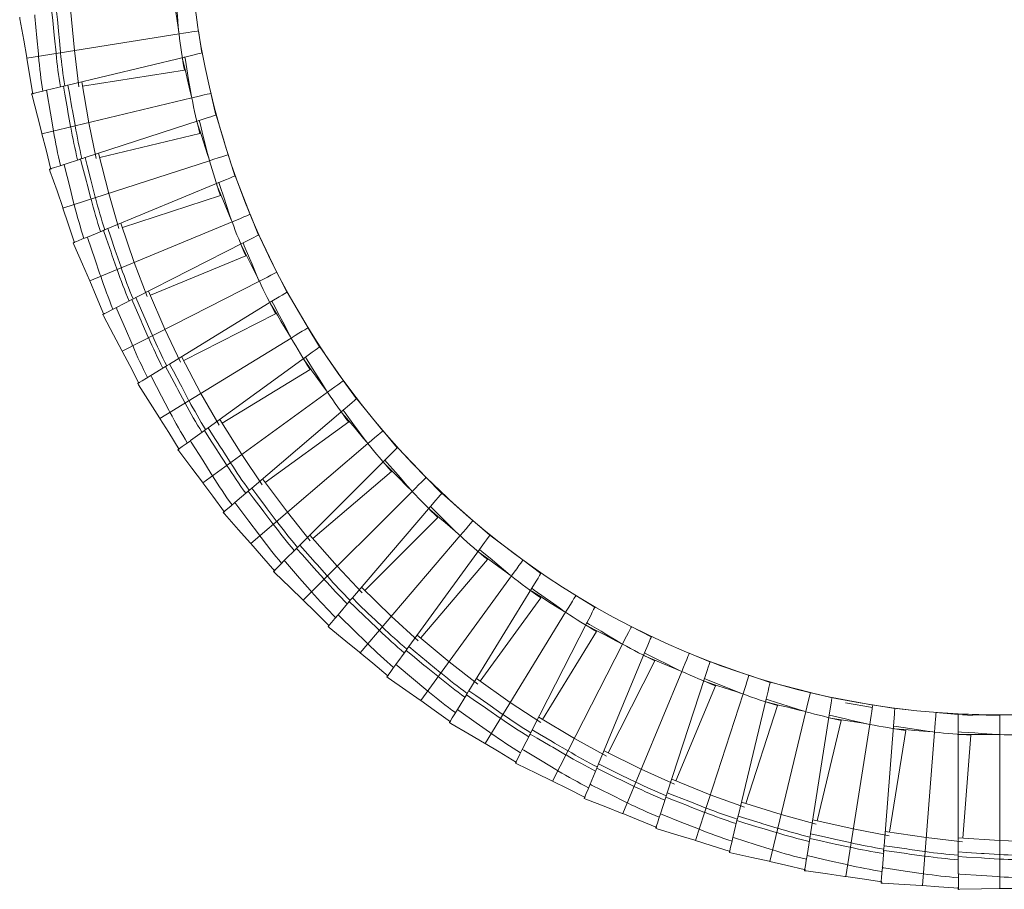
# Model space of a CAD drawing. Header units: millimetres. Extents: x -262 to 205, y -420 to 229.
# Tile 2 of 7: x -261 to -32, y -229 to -27. Entities that reach past the tile are written whole.
import ezdxf

# ---------------------------------------------------------------- set-up
doc = ezdxf.new("R2010")
doc.units = ezdxf.units.MM

msp = doc.modelspace()

# ---------------------------------------------------------------- linework, layer by layer
at = {"color": 7, "linetype": 'Continuous', "lineweight": 15}
for p, q in [((-247.94, -34.07), (-248.82, -24.45)), ((-218.34, -34.62), (-219.12, -29.45)), ((-223.62, -30.21), (-258.99, -35.82)), ((-223.68, -29.84), (-223.62, -30.21)), ((-246.89, -42.49), (-247.94, -34.07)), ((-222.29, -35.57), (-249.45, -42.09)), ((-222.4, -35.59), (-222.29, -35.57)), ((-222.29, -35.57), (-222.29, -35.57)), ((-218.21, -34.6), (-218.34, -34.62)), ((-222.38, -38.61), (-246.05, -42.36)), ((-250.51, -42.35), (-254.43, -43.29)), ((-254.41, -43.27), (-254.43, -43.29)), ((-250.83, -42.41), (-250.51, -42.34)), ((-250.83, -42.41), (-250.51, -42.35)), ((-250.51, -42.35), (-250.51, -42.34)), ((-249.53, -42.1), (-249.45, -42.08)), ((-249.45, -42.09), (-249.45, -42.08)), ((-244.61, -50.84), (-246.23, -41.32)), ((-257.41, -43.99), (-257.9, -44.12)), ((-257.41, -43.99), (-257.9, -44.12)), ((-257.9, -44.12), (-257.9, -44.12)), ((-220.66, -45.09), (-255.49, -53.45)), ((-220.75, -44.72), (-220.66, -45.09)), ((-215.05, -49.07), (-216.23, -43.97)), ((-218.91, -50.32), (-245.48, -58.95)), ((-219.02, -50.35), (-218.91, -50.32)), ((-218.91, -50.33), (-218.91, -50.32)), ((-214.93, -49.03), (-215.05, -49.07)), ((-213.06, -55.42), (-214.98, -49.05)), ((-242.9, -59.16), (-244.61, -50.84)), ((-218.76, -53.36), (-242.07, -58.96)), ((-212.2, -58.32), (-212.88, -56.05)), ((-246.52, -59.3), (-250.35, -60.54)), ((-246.83, -59.38), (-246.52, -59.28)), ((-246.83, -59.38), (-246.52, -59.3)), ((-246.52, -59.3), (-246.52, -59.28)), ((-245.56, -58.97), (-245.48, -58.95)), ((-245.48, -58.95), (-245.48, -58.95)), ((-239.97, -67.29), (-242.33, -57.93)), ((-216.66, -59.33), (-216.55, -59.68)), ((-210.64, -63.21), (-212.22, -58.22)), ((-253.27, -61.48), (-253.74, -61.64)), ((-253.27, -61.48), (-253.74, -61.64)), ((-253.74, -61.64), (-253.74, -61.64)), ((-216.55, -59.68), (-250.61, -70.75)), ((-250.33, -60.52), (-250.35, -60.54)), ((-210.52, -63.17), (-210.64, -63.21)), ((-207.07, -72.21), (-210.57, -63.19)), ((-214.39, -64.76), (-240.2, -75.45)), ((-214.49, -64.8), (-214.39, -64.76)), ((-214.39, -64.77), (-214.39, -64.76)), ((-237.61, -75.45), (-239.97, -67.29)), ((-214, -67.78), (-236.8, -75.19)), ((-205.13, -76.97), (-207.09, -72.12)), ((-211.3, -73.91), (-244.38, -87.62)), ((-240.27, -75.48), (-240.2, -75.45)), ((-240.2, -75.45), (-240.2, -75.45)), ((-234.05, -83.34), (-237.14, -74.19)), ((-211.44, -73.56), (-211.3, -73.91)), ((-241.2, -75.88), (-244.92, -77.42)), ((-244.91, -77.4), (-244.92, -77.42)), ((-241.51, -75.99), (-241.21, -75.87)), ((-241.51, -75.99), (-241.2, -75.88)), ((-241.2, -75.88), (-241.21, -75.87)), ((-205.01, -76.91), (-205.13, -76.97)), ((-200.86, -85.65), (-205.06, -76.93)), ((-247.76, -78.58), (-248.22, -78.78)), ((-247.76, -78.58), (-248.22, -78.78)), ((-248.22, -78.78), (-248.22, -78.78)), ((-208.75, -78.81), (-233.64, -91.49)), ((-208.85, -78.85), (-208.75, -78.81)), ((-208.75, -78.81), (-208.75, -78.81)), ((-208.12, -81.79), (-230.27, -90.96)), ((-231.06, -91.29), (-234.05, -83.34)), ((-198.55, -90.28), (-200.9, -85.56)), ((-204.95, -87.68), (-236.86, -103.94)), ((-205.12, -87.35), (-204.95, -87.68)), ((-233.71, -91.52), (-233.64, -91.48)), ((-233.64, -91.49), (-233.64, -91.48)), ((-226.89, -98.86), (-230.69, -89.99)), ((-198.45, -90.18), (-198.56, -90.25)), ((-193.63, -98.57), (-198.49, -90.21)), ((-234.61, -91.99), (-238.2, -93.82)), ((-238.18, -93.8), (-238.2, -93.82)), ((-234.91, -92.13), (-234.61, -91.98)), ((-234.91, -92.13), (-234.61, -91.99)), ((-234.61, -91.99), (-234.61, -91.98)), ((-202.02, -92.36), (-225.84, -106.96)), ((-202.12, -92.42), (-202.02, -92.36)), ((-202.02, -92.37), (-202.02, -92.36)), ((-240.94, -95.2), (-241.38, -95.43)), ((-241.37, -95.44), (-241.38, -95.43)), ((-240.94, -95.2), (-241.37, -95.44)), ((-201.17, -95.29), (-222.53, -106.17)), ((-223.28, -106.56), (-226.89, -98.86)), ((-197.73, -100.6), (-197.53, -100.92)), ((-190.97, -102.97), (-193.67, -98.48)), ((-197.53, -100.92), (-228.07, -119.63)), ((-190.86, -102.89), (-190.97, -102.97)), ((-185.39, -110.88), (-190.9, -102.93)), ((-218.53, -113.78), (-223.02, -105.23)), ((-226.77, -107.54), (-230.2, -109.64)), ((-227.05, -107.7), (-226.77, -107.53)), ((-227.05, -107.7), (-226.77, -107.54)), ((-226.77, -107.54), (-226.77, -107.53)), ((-225.91, -106.99), (-225.84, -106.96)), ((-225.84, -106.96), (-225.84, -106.96)), ((-194.25, -105.35), (-216.85, -121.77)), ((-194.35, -105.41), (-194.25, -105.35)), ((-194.25, -105.36), (-194.25, -105.35)), ((-230.19, -109.62), (-230.2, -109.64)), ((-193.17, -108.2), (-213.61, -120.72)), ((-232.82, -111.23), (-233.25, -111.5)), ((-233.24, -111.51), (-233.25, -111.5)), ((-232.82, -111.23), (-233.24, -111.51)), ((-182.4, -115.06), (-185.44, -110.8)), ((-214.33, -121.17), (-218.53, -113.78)), ((-189.11, -113.53), (-218.08, -134.58)), ((-189.33, -113.22), (-189.11, -113.53)), ((-182.3, -114.97), (-182.4, -115.06)), ((-176.22, -122.51), (-182.34, -115.01)), ((-185.49, -117.69), (-206.73, -135.83)), ((-185.58, -117.76), (-185.49, -117.69)), ((-185.48, -117.69), (-185.49, -117.69)), ((-209.03, -128), (-214.18, -119.83)), ((-184.19, -120.44), (-203.58, -134.53)), ((-217.73, -122.42), (-220.99, -124.78)), ((-218.01, -122.6), (-217.74, -122.41)), ((-218.01, -122.6), (-217.73, -122.42)), ((-217.73, -122.42), (-217.74, -122.41)), ((-216.92, -121.81), (-216.86, -121.77)), ((-216.85, -121.77), (-216.86, -121.77)), ((-172.91, -126.44), (-176.28, -122.43)), ((-220.98, -124.76), (-220.99, -124.78)), ((-179.72, -125.43), (-206.95, -148.69)), ((-179.96, -125.15), (-179.72, -125.43)), ((-223.48, -126.58), (-223.88, -126.88)), ((-223.48, -126.58), (-223.88, -126.88)), ((-223.88, -126.88), (-223.88, -126.88)), ((-204.27, -135.03), (-209.03, -128)), ((-172.88, -126.41), (-172.91, -126.44)), ((-166.17, -133.38), (-172.86, -126.38)), ((-175.78, -129.3), (-195.54, -149.06)), ((-175.87, -129.38), (-175.78, -129.3)), ((-175.78, -129.31), (-175.78, -129.3)), ((-174.27, -131.95), (-192.5, -147.51)), ((-198.44, -141.43), (-204.21, -133.69)), ((-162.56, -137.04), (-166.23, -133.3)), ((-207.56, -136.55), (-210.62, -139.16)), ((-207.81, -136.75), (-207.56, -136.54)), ((-207.81, -136.75), (-207.56, -136.55)), ((-207.56, -136.55), (-207.56, -136.54)), ((-206.79, -135.88), (-206.73, -135.83)), ((-206.73, -135.83), (-206.73, -135.83)), ((-169.42, -136.57), (-194.75, -161.9)), ((-169.69, -136.31), (-169.42, -136.57)), ((-162.53, -137.01), (-162.56, -137.03)), ((-155.29, -143.43), (-162.51, -136.98)), ((-210.61, -139.14), (-210.62, -139.16)), ((-212.96, -141.14), (-213.34, -141.48)), ((-213.33, -141.48), (-213.34, -141.48)), ((-212.96, -141.14), (-213.33, -141.48)), ((-193.14, -148.07), (-198.44, -141.43)), ((-165.2, -140.12), (-183.34, -161.36)), ((-165.27, -140.2), (-165.2, -140.12)), ((-165.19, -140.12), (-165.2, -140.12)), ((-163.48, -142.63), (-180.43, -159.59)), ((-151.41, -146.79), (-155.36, -143.36)), ((-186.84, -153.98), (-193.2, -146.72)), ((-158.29, -146.87), (-181.55, -174.1)), ((-158.57, -146.62), (-158.29, -146.87)), ((-151.33, -146.68), (-151.41, -146.79)), ((-143.66, -152.59), (-151.36, -146.73)), ((-196.3, -149.83), (-199.15, -152.68)), ((-196.55, -150.05), (-196.31, -149.82)), ((-196.55, -150.05), (-196.3, -149.83)), ((-196.3, -149.83), (-196.31, -149.82)), ((-195.6, -149.11), (-195.54, -149.05)), ((-195.54, -149.06), (-195.54, -149.05)), ((-153.79, -150.07), (-170.21, -172.67)), ((-153.87, -150.15), (-153.79, -150.07)), ((-153.79, -150.07), (-153.79, -150.07)), ((-199.14, -152.65), (-199.15, -152.68)), ((-151.89, -152.44), (-167.45, -170.67)), ((-139.53, -155.64), (-143.73, -152.53)), ((-201.33, -154.84), (-201.68, -155.2)), ((-201.67, -155.2), (-201.68, -155.2)), ((-201.33, -154.84), (-201.67, -155.2)), ((-181.03, -160.19), (-186.84, -153.98)), ((-139.45, -155.53), (-139.53, -155.64)), ((-146.38, -156.25), (-167.43, -185.23)), ((-146.68, -156.03), (-146.38, -156.25)), ((-174.28, -165.59), (-181.19, -158.85)), ((-141.65, -159.1), (-156.24, -182.92)), ((-141.71, -159.19), (-141.65, -159.1)), ((-141.64, -159.1), (-141.65, -159.1)), ((-184.04, -162.19), (-186.66, -165.26)), ((-184.27, -162.44), (-184.04, -162.19)), ((-184.27, -162.44), (-184.05, -162.19)), ((-184.04, -162.19), (-184.05, -162.19)), ((-183.4, -161.41), (-183.34, -161.36)), ((-183.34, -161.36), (-183.34, -161.36)), ((-139.56, -161.31), (-153.65, -180.71)), ((-126.98, -163.53), (-131.42, -160.76)), ((-133.77, -164.68), (-152.48, -195.21)), ((-134.09, -164.48), (-133.77, -164.68)), ((-126.92, -163.41), (-126.98, -163.53)), ((-186.65, -165.23), (-186.66, -165.26)), ((-168.01, -171.32), (-174.28, -165.59)), ((-188.66, -167.58), (-188.98, -167.97)), ((-188.66, -167.58), (-188.98, -167.97)), ((-188.97, -167.97), (-188.98, -167.97)), ((-128.83, -167.14), (-141.51, -192.03)), ((-126.57, -169.19), (-139.1, -189.63)), ((-128.88, -167.24), (-128.83, -167.14)), ((-128.82, -167.14), (-128.83, -167.14)), ((-113.86, -170.41), (-118.51, -167.99)), ((-160.85, -176.18), (-168.27, -169.99)), ((-113.81, -170.29), (-113.86, -170.41)), ((-170.85, -173.56), (-173.22, -176.81)), ((-171.05, -173.81), (-170.86, -173.55)), ((-171.05, -173.81), (-170.85, -173.56)), ((-170.85, -173.56), (-170.86, -173.55)), ((-170.27, -172.73), (-170.22, -172.67)), ((-170.21, -172.67), (-170.22, -172.67)), ((-120.53, -172.09), (-136.79, -204)), ((-120.87, -171.92), (-120.53, -172.09)), ((-154.15, -181.39), (-160.85, -176.18)), ((-115.42, -174.16), (-126.11, -199.97)), ((-113.01, -176.02), (-123.89, -197.38)), ((-115.47, -174.25), (-115.42, -174.16)), ((-115.41, -174.16), (-115.42, -174.16)), ((-100.24, -176.24), (-105.06, -174.2)), ((-100.2, -176.11), (-100.24, -176.24)), ((-92.64, -178.82), (-100.22, -176.17)), ((-173.21, -176.79), (-173.22, -176.81)), ((-106.76, -178.44), (-120.47, -211.52)), ((-107.11, -178.29), (-106.76, -178.44)), ((-175.03, -179.29), (-175.32, -179.7)), ((-175.31, -179.7), (-175.32, -179.7)), ((-175.03, -179.29), (-175.31, -179.7)), ((-146.63, -185.68), (-154.51, -180.09)), ((-101.5, -180.1), (-110.13, -206.67)), ((-101.54, -180.2), (-101.5, -180.1)), ((-101.49, -180.1), (-101.5, -180.1)), ((-91.08, -179.37), (-92.57, -178.84)), ((-86.21, -180.99), (-91.17, -179.32)), ((-156.29, -182.98), (-156.25, -182.91)), ((-156.24, -182.92), (-156.25, -182.91)), ((-98.95, -181.76), (-108.12, -203.91)), ((-86.17, -180.86), (-86.21, -180.99)), ((-76.83, -183.38), (-86.19, -180.91)), ((-156.81, -183.85), (-158.91, -187.28)), ((-156.99, -184.12), (-156.82, -183.84)), ((-156.99, -184.12), (-156.81, -183.85)), ((-156.81, -183.85), (-156.82, -183.84)), ((-92.53, -183.69), (-103.6, -217.75)), ((-87.15, -184.93), (-93.68, -212.09)), ((-92.89, -183.57), (-92.53, -183.69)), ((-87.19, -185.03), (-87.15, -184.93)), ((-87.15, -184.93), (-87.15, -184.93)), ((-71.84, -184.61), (-76.92, -183.35)), ((-71.82, -184.48), (-71.84, -184.61)), ((-62.3, -186.27), (-71.83, -184.53)), ((-158.91, -187.25), (-158.91, -187.28)), ((-139.54, -190.35), (-146.63, -185.68)), ((-84.48, -186.39), (-91.89, -209.19)), ((-68.71, -185.73), (-62.45, -186.83)), ((-57.23, -187.1), (-62.4, -186.24)), ((-57.22, -186.97), (-57.23, -187.1)), ((-54.09, -187.34), (-57.23, -187.02)), ((-160.53, -189.89), (-160.78, -190.33)), ((-160.53, -189.89), (-160.78, -190.32)), ((-131.71, -194.03), (-140.01, -189.08)), ((-77.94, -187.8), (-86.3, -222.63)), ((-78.3, -187.71), (-77.94, -187.8)), ((-72.48, -188.62), (-76.85, -216.21)), ((-69.7, -189.87), (-75.3, -213.18)), ((-72.5, -188.73), (-72.48, -188.62)), ((-72.47, -188.62), (-72.48, -188.62)), ((-42.48, -188.44), (-47.69, -187.98)), ((-42.48, -188.3), (-42.48, -188.44)), ((-32.8, -188.58), (-42.48, -188.36)), ((-39.18, -188.73), (-41.49, -188.53)), ((-39.27, -188.56), (-32.85, -188.67)), ((-27.66, -188.61), (-32.9, -188.57)), ((-160.77, -190.33), (-160.78, -190.32)), ((-141.55, -192.1), (-141.51, -192.03)), ((-141.51, -192.03), (-141.51, -192.03)), ((-63.06, -190.76), (-68.66, -226.13)), ((-63.43, -190.7), (-63.06, -190.76)), ((-57.55, -191.14), (-59.75, -218.99)), ((-54.69, -192.17), (-58.44, -215.85)), ((-57.57, -191.25), (-57.55, -191.14)), ((-57.55, -191.15), (-57.55, -191.14)), ((-142, -193.01), (-143.83, -196.59)), ((-142.16, -193.29), (-142.01, -193)), ((-142.16, -193.29), (-142, -193.01)), ((-142, -193.01), (-142.01, -193)), ((-124.28, -198.13), (-131.71, -194.03)), ((-48, -192.54), (-50.81, -228.24)), ((-48.37, -192.51), (-48, -192.54)), ((-42.49, -192.6), (-42.48, -192.49)), ((-42.48, -192.49), (-42.48, -220.43)), ((-42.48, -192.49), (-42.48, -192.49)), ((-39.54, -193.29), (-41.42, -217.19)), ((-33.22, -193.14), (-32.85, -193.14)), ((-32.85, -193.14), (-32.85, -228.95)), ((-143.83, -196.57), (-143.83, -196.59)), ((-116.18, -201.19), (-124.84, -196.91)), ((-145.23, -199.32), (-145.45, -199.78)), ((-145.23, -199.32), (-145.45, -199.77)), ((-145.45, -199.78), (-145.45, -199.77)), ((-126.52, -200.98), (-128.06, -204.7)), ((-126.66, -201.27), (-126.53, -200.97)), ((-126.66, -201.27), (-126.52, -200.98)), ((-126.52, -200.98), (-126.53, -200.97)), ((-126.14, -200.03), (-126.11, -199.96)), ((-126.11, -199.97), (-126.11, -199.96)), ((-108.45, -204.7), (-116.18, -201.19)), ((-100.14, -207.11), (-109.11, -203.52)), ((-128.06, -204.67), (-128.06, -204.7)), ((-129.25, -207.53), (-129.43, -207.99)), ((-129.25, -207.53), (-129.43, -207.99)), ((-129.42, -207.99), (-129.43, -207.99)), ((-110.46, -207.71), (-111.71, -211.53)), ((-110.58, -208.01), (-110.47, -207.7)), ((-110.58, -208.01), (-110.46, -207.71)), ((-110.46, -207.71), (-110.47, -207.7)), ((-110.16, -206.74), (-110.14, -206.66)), ((-110.13, -206.67), (-110.14, -206.66)), ((-92.15, -210), (-100.14, -207.11)), ((-83.68, -211.75), (-92.9, -208.87)), ((-111.71, -211.51), (-111.71, -211.53)), ((-93.7, -212.16), (-93.68, -212.09)), ((-93.68, -212.09), (-93.68, -212.09)), ((-75.49, -214), (-83.68, -211.75)), ((-112.67, -214.45), (-112.81, -214.93)), ((-112.67, -214.45), (-112.81, -214.93)), ((-112.81, -214.93), (-112.81, -214.93)), ((-93.93, -213.15), (-94.87, -217.07)), ((-94.02, -213.47), (-93.93, -213.15)), ((-94.02, -213.47), (-93.94, -213.15)), ((-93.93, -213.15), (-93.94, -213.15)), ((-66.91, -215.08), (-76.33, -212.94)), ((-58.57, -216.69), (-66.91, -215.08)), ((-94.87, -217.04), (-94.87, -217.07)), ((-77.01, -217.29), (-77.64, -221.26)), ((-77.08, -217.61), (-77.01, -217.29)), ((-77.08, -217.61), (-77.02, -217.29)), ((-77.01, -217.29), (-77.02, -217.29)), ((-76.87, -216.28), (-76.85, -216.21)), ((-76.85, -216.21), (-76.85, -216.21)), ((-49.93, -217.09), (-59.49, -215.7)), ((-41.49, -218.04), (-49.93, -217.09)), ((-32.85, -217.76), (-42.48, -217.12)), ((-59.76, -219.07), (-59.75, -218.99)), ((-59.75, -218.99), (-59.75, -218.99)), ((-24.36, -218.04), (-32.85, -217.76)), ((-95.59, -220.05), (-95.7, -220.54)), ((-95.59, -220.05), (-95.7, -220.54)), ((-95.7, -220.54), (-95.7, -220.54)), ((-77.65, -221.24), (-77.64, -221.26)), ((-59.83, -220.08), (-60.14, -224.1)), ((-59.87, -220.41), (-59.83, -220.08)), ((-59.87, -220.41), (-59.84, -220.08)), ((-59.83, -220.08), (-59.84, -220.08)), ((-42.48, -220.43), (-42.49, -220.43)), ((-42.49, -220.51), (-42.49, -220.43)), ((-42.49, -221.85), (-42.48, -221.52)), ((-42.48, -221.52), (-42.49, -221.52)), ((-42.49, -221.85), (-42.49, -221.52)), ((-42.48, -221.52), (-42.48, -225.55)), ((-78.14, -224.29), (-78.21, -224.79)), ((-78.14, -224.29), (-78.2, -224.79)), ((-60.15, -224.07), (-60.14, -224.1)), ((-78.2, -224.79), (-78.21, -224.79)), ((-42.49, -225.52), (-42.48, -225.55)), ((-60.4, -227.16), (-60.43, -227.65)), ((-60.42, -227.65), (-60.43, -227.65)), ((-60.4, -227.16), (-60.42, -227.65)), ((-42.49, -228.62), (-42.47, -229.12)), ((-42.49, -228.62), (-42.48, -229.12)), ((-42.47, -229.12), (-42.48, -229.12))]:
    msp.add_line(p, q, dxfattribs=at)
at = {"color": 8, "linetype": 'Continuous', "lineweight": 15}
for p, q in [((-222.92, -35.72), (-222.88, -35.71)), ((-219.53, -50.52), (-219.49, -50.51)), ((-214.99, -65.01), (-214.95, -65)), ((-209.33, -79.1), (-209.29, -79.08)), ((-202.57, -92.7), (-202.54, -92.68)), ((-194.78, -105.73), (-194.74, -105.71)), ((-185.98, -118.11), (-185.95, -118.09)), ((-176.24, -129.76), (-176.21, -129.73)), ((-165.62, -140.61), (-165.59, -140.58)), ((-154.18, -150.59), (-154.15, -150.56)), ((-141.99, -159.65), (-141.96, -159.62)), ((-129.12, -167.72), (-129.1, -167.68)), ((-115.67, -174.75), (-115.65, -174.72)), ((-101.7, -180.71), (-101.68, -180.68)), ((-87.31, -185.56), (-87.3, -185.52)), ((-72.58, -189.26), (-72.57, -189.22)), ((-57.61, -191.79), (-57.6, -191.75)), ((-42.48, -193.14), (-42.48, -193.1))]:
    msp.add_line(p, q, dxfattribs=at)
at = {"color": 7, "linetype": 'Continuous', "lineweight": 15, "flags": 128}
for points in [[(-223.68, -29.84), (-223.86, -28.69), (-224.33, -25.63), (-224.57, -24.1), (-225.04, -21.05), (-225.1, -20.69)], [(-223.68, -29.84), (-223.8, -28.45), (-224.02, -25.96), (-224.16, -24.42), (-224.43, -21.34), (-224.49, -20.6)], [(-252.2, -34.74), (-252.22, -34.61), (-252.56, -31.17), (-252.63, -30.49), (-252.97, -27.04), (-253.16, -25.14)], [(-251.16, -34.57), (-251.18, -34.4), (-251.51, -30.96), (-251.57, -30.32), (-251.9, -26.87), (-252.09, -24.97)], [(-258.99, -35.82), (-259.02, -35.65), (-259.73, -31.61), (-260.6, -26.7), (-260.66, -26.33)], [(-256.28, -35.39), (-256.33, -34.84), (-256.66, -31.13), (-257.11, -26.15), (-257.14, -25.77)], [(-258.98, -35.81), (-258.35, -39.6), (-257.61, -44.19)], [(-220.75, -44.72), (-221.02, -43.58), (-221.73, -40.58), (-222.08, -39.07), (-222.79, -36.06), (-222.88, -35.71)], [(-218.29, -34.61), (-218.28, -34.61), (-218.48, -34.66), (-218.92, -34.76), (-219.57, -34.92), (-220.4, -35.12), (-222.29, -35.57)], [(-220.75, -44.72), (-220.98, -43.35), (-221.4, -40.87), (-221.65, -39.35), (-222.16, -36.3), (-222.29, -35.57)], [(-254.43, -43.29), (-255.59, -43.57), (-256.69, -43.83), (-257.49, -44.03), (-257.9, -44.12)], [(-252.81, -52.81), (-252.9, -52.27), (-253.53, -48.59), (-254.36, -43.66), (-254.43, -43.29)], [(-249.45, -42.08), (-250.04, -42.23), (-250.51, -42.34)], [(-248.8, -51.84), (-248.82, -51.71), (-249.44, -48.31), (-249.56, -47.64), (-250.17, -44.23), (-250.51, -42.35)], [(-247.77, -51.6), (-247.8, -51.43), (-248.41, -48.02), (-248.52, -47.38), (-249.12, -43.97), (-249.45, -42.09)], [(-255.49, -53.45), (-255.53, -53.28), (-256.55, -49.32), (-257.8, -44.49), (-257.9, -44.12)], [(-215, -49.06), (-214.99, -49.05), (-215.18, -49.11), (-215.61, -49.25), (-216.26, -49.46), (-217.06, -49.73), (-218.91, -50.33)], [(-216.66, -59.33), (-217, -57.98), (-217.61, -55.54), (-217.98, -54.04), (-218.73, -51.04), (-218.91, -50.33)], [(-216.66, -59.33), (-217.02, -58.21), (-217.96, -55.27), (-218.43, -53.8), (-219.38, -50.86), (-219.49, -50.51)], [(-255.48, -53.45), (-254.54, -57.17), (-253.44, -61.69)], [(-245.48, -58.95), (-246.06, -59.14), (-246.52, -59.28)], [(-244.07, -68.63), (-244.1, -68.5), (-244.98, -65.15), (-245.15, -64.49), (-246.03, -61.14), (-246.52, -59.3)], [(-243.06, -68.3), (-243.11, -68.13), (-243.97, -64.78), (-244.13, -64.16), (-245, -60.81), (-245.48, -58.95)], [(-250.34, -60.54), (-251.49, -60.91), (-252.56, -61.26), (-253.35, -61.52), (-253.74, -61.64)], [(-250.61, -70.75), (-250.66, -70.59), (-251.99, -66.72), (-253.62, -62), (-253.74, -61.64)], [(-247.99, -69.9), (-248.12, -69.37), (-249.03, -65.75), (-250.25, -60.91), (-250.35, -60.54)], [(-210.59, -63.2), (-210.58, -63.19), (-210.77, -63.27), (-211.19, -63.44), (-211.81, -63.7), (-212.59, -64.03), (-214.39, -64.77)], [(-211.44, -73.56), (-211.88, -72.48), (-213.05, -69.62), (-213.64, -68.19), (-214.81, -65.33), (-214.95, -65)], [(-211.44, -73.56), (-211.88, -72.24), (-212.68, -69.87), (-213.17, -68.4), (-214.15, -65.47), (-214.39, -64.77)], [(-250.6, -70.75), (-249.37, -74.39), (-247.92, -78.81)], [(-240.2, -75.45), (-240.76, -75.68), (-241.21, -75.87)], [(-237.06, -84.58), (-237.11, -84.42), (-238.24, -81.15), (-238.45, -80.54), (-239.58, -77.26), (-240.2, -75.45)], [(-244.92, -77.42), (-246.03, -77.88), (-247.07, -78.31), (-247.84, -78.63), (-248.22, -78.78)], [(-241.84, -86.56), (-242.02, -86.05), (-243.21, -82.51), (-244.8, -77.78), (-244.92, -77.42)], [(-238.03, -84.99), (-238.07, -84.86), (-239.21, -81.59), (-239.44, -80.95), (-240.58, -77.68), (-241.2, -75.88)], [(-205.09, -76.95), (-205.07, -76.94), (-205.25, -77.03), (-205.66, -77.24), (-206.26, -77.54), (-207.02, -77.93), (-208.75, -78.81)], [(-244.38, -87.62), (-244.45, -87.46), (-246.08, -83.7), (-248.07, -79.13), (-248.22, -78.78)], [(-205.12, -87.35), (-205.64, -86.31), (-207.04, -83.55), (-207.73, -82.17), (-209.13, -79.41), (-209.29, -79.08)], [(-205.12, -87.35), (-205.66, -86.07), (-206.64, -83.76), (-207.25, -82.34), (-208.46, -79.49), (-208.75, -78.81)], [(-244.37, -87.61), (-242.87, -91.14), (-241.08, -95.44)], [(-233.64, -91.48), (-234.18, -91.76), (-234.61, -91.98)], [(-229.79, -100.34), (-229.86, -100.18), (-231.24, -97.01), (-231.5, -96.42), (-232.88, -93.25), (-233.64, -91.49)], [(-198.52, -90.22), (-198.5, -90.21), (-198.68, -90.32), (-199.06, -90.56), (-199.64, -90.91), (-200.36, -91.35), (-202.02, -92.37)], [(-238.19, -93.82), (-239.26, -94.36), (-240.27, -94.88), (-241.01, -95.25), (-241.37, -95.44)], [(-234.41, -102.69), (-234.62, -102.19), (-236.08, -98.76), (-238.05, -94.17), (-238.2, -93.82)], [(-230.73, -100.82), (-230.78, -100.7), (-232.18, -97.53), (-232.45, -96.91), (-233.84, -93.74), (-234.61, -91.99)], [(-197.73, -100.6), (-198.34, -99.6), (-199.94, -96.96), (-200.75, -95.63), (-202.35, -92.99), (-202.54, -92.68)], [(-197.73, -100.6), (-198.37, -99.36), (-199.53, -97.14), (-200.25, -95.77), (-201.68, -93.02), (-202.02, -92.37)], [(-236.86, -103.94), (-236.94, -103.79), (-238.86, -100.17), (-241.2, -95.77), (-241.37, -95.44)], [(-190.93, -102.94), (-190.91, -102.93), (-191.08, -103.05), (-191.45, -103.32), (-191.99, -103.72), (-192.68, -104.22), (-194.25, -105.36)], [(-236.85, -103.94), (-235.07, -107.34), (-233.07, -111.25)], [(-225.84, -106.96), (-226.36, -107.27), (-226.77, -107.53)], [(-222.21, -116.04), (-222.27, -115.92), (-223.91, -112.87), (-224.23, -112.27), (-225.87, -109.22), (-226.77, -107.54)], [(-221.31, -115.48), (-221.39, -115.33), (-223.01, -112.28), (-223.32, -111.71), (-224.94, -108.65), (-225.84, -106.96)], [(-189.33, -113.22), (-190.01, -112.27), (-191.82, -109.77), (-192.72, -108.51), (-194.53, -106.01), (-194.74, -105.71)], [(-189.33, -113.22), (-190.07, -112.04), (-191.4, -109.91), (-192.22, -108.6), (-193.86, -105.98), (-194.25, -105.36)], [(-230.2, -109.64), (-231.22, -110.27), (-232.18, -110.86), (-232.89, -111.29), (-233.24, -111.51)], [(-225.73, -118.19), (-225.98, -117.71), (-227.71, -114.4), (-230.03, -109.97), (-230.2, -109.64)], [(-228.07, -119.63), (-228.16, -119.48), (-230.36, -116.03), (-233.04, -111.82), (-233.24, -111.51)], [(-182.36, -115.03), (-182.35, -115.02), (-182.51, -115.15), (-182.85, -115.44), (-183.36, -115.88), (-184.01, -116.43), (-185.48, -117.69)], [(-179.96, -125.15), (-180.72, -124.26), (-182.72, -121.9), (-183.72, -120.72), (-185.71, -118.36), (-185.95, -118.09)], [(-179.96, -125.15), (-180.79, -124.03), (-182.28, -122.01), (-183.2, -120.77), (-185.04, -118.29), (-185.48, -117.69)], [(-228.06, -119.62), (-226.02, -122.88), (-223.58, -126.84)], [(-216.86, -121.77), (-217.35, -122.12), (-217.74, -122.41)], [(-212.52, -130.54), (-212.59, -130.42), (-214.46, -127.51), (-214.83, -126.94), (-216.7, -124.03), (-217.73, -122.42)], [(-211.67, -129.91), (-211.76, -129.77), (-213.62, -126.85), (-213.96, -126.31), (-215.82, -123.39), (-216.85, -121.77)], [(-220.99, -124.79), (-221.96, -125.49), (-222.87, -126.15), (-223.54, -126.64), (-223.88, -126.88)], [(-215.86, -132.96), (-216.15, -132.5), (-218.13, -129.34), (-220.79, -125.11), (-220.99, -124.79)], [(-218.08, -134.58), (-218.19, -134.44), (-220.65, -131.17), (-223.65, -127.18), (-223.88, -126.88)], [(-172.88, -126.4), (-172.86, -126.39), (-173.01, -126.54), (-173.33, -126.86), (-173.81, -127.33), (-174.41, -127.93), (-175.78, -129.31)], [(-169.69, -136.31), (-170.51, -135.48), (-172.69, -133.28), (-173.78, -132.19), (-175.96, -129.99), (-176.21, -129.73)], [(-169.69, -136.31), (-170.6, -135.25), (-172.25, -133.36), (-173.26, -132.2), (-175.29, -129.86), (-175.78, -129.31)], [(-218.07, -134.57), (-215.79, -137.65), (-213.04, -141.41)], [(-206.73, -135.83), (-207.2, -136.22), (-207.56, -136.54)], [(-201.72, -144.23), (-201.8, -144.12), (-203.9, -141.37), (-204.31, -140.82), (-206.4, -138.07), (-207.56, -136.55)], [(-200.92, -143.54), (-201.02, -143.41), (-203.11, -140.64), (-203.5, -140.13), (-205.58, -137.36), (-206.73, -135.83)], [(-162.53, -137), (-162.52, -136.99), (-162.65, -137.14), (-162.94, -137.49), (-163.38, -138), (-163.93, -138.65), (-165.19, -140.12)], [(-210.62, -139.16), (-211.53, -139.94), (-212.39, -140.67), (-213.02, -141.21), (-213.33, -141.48)], [(-204.86, -146.91), (-205.19, -146.47), (-207.41, -143.48), (-210.39, -139.46), (-210.62, -139.16)], [(-206.95, -148.69), (-207.07, -148.56), (-209.78, -145.5), (-213.08, -141.76), (-213.33, -141.48)], [(-158.57, -146.62), (-159.46, -145.86), (-161.8, -143.84), (-162.97, -142.83), (-165.32, -140.82), (-165.59, -140.58)], [(-158.57, -146.62), (-159.57, -145.65), (-161.36, -143.89), (-162.46, -142.81), (-164.66, -140.64), (-165.19, -140.12)], [(-206.94, -148.69), (-204.42, -151.58), (-201.39, -155.11)], [(-151.38, -146.75), (-151.37, -146.74), (-151.49, -146.9), (-151.75, -147.27), (-152.15, -147.82), (-152.65, -148.5), (-153.79, -150.07)], [(-195.54, -149.05), (-195.97, -149.48), (-196.31, -149.82)], [(-189.89, -157.03), (-189.97, -156.94), (-192.28, -154.35), (-192.73, -153.84), (-195.03, -151.26), (-196.3, -149.83)], [(-189.14, -156.29), (-189.25, -156.16), (-191.55, -153.57), (-191.97, -153.08), (-194.27, -150.49), (-195.54, -149.06)], [(-146.68, -156.03), (-147.62, -155.34), (-150.12, -153.52), (-151.36, -152.6), (-153.86, -150.78), (-154.15, -150.56)], [(-146.68, -156.03), (-147.75, -155.14), (-149.67, -153.53), (-150.85, -152.53), (-153.22, -150.55), (-153.79, -150.07)], [(-199.15, -152.68), (-200, -153.53), (-200.8, -154.33), (-201.38, -154.91), (-201.67, -155.2)], [(-192.8, -159.95), (-193.16, -159.54), (-195.62, -156.73), (-198.9, -152.96), (-199.15, -152.68)], [(-194.75, -161.9), (-194.87, -161.77), (-197.82, -158.93), (-201.4, -155.46), (-201.67, -155.2)], [(-139.5, -155.6), (-139.49, -155.58), (-139.6, -155.76), (-139.83, -156.14), (-140.18, -156.72), (-140.63, -157.44), (-141.64, -159.1)], [(-134.09, -164.48), (-135.08, -163.87), (-137.71, -162.24), (-139.02, -161.43), (-141.65, -159.81), (-141.96, -159.62)], [(-134.09, -164.48), (-135.22, -163.67), (-137.26, -162.22), (-138.52, -161.32), (-141.04, -159.53), (-141.64, -159.1)], [(-194.74, -161.89), (-192, -164.58), (-188.7, -167.85)], [(-183.34, -161.36), (-183.74, -161.82), (-184.05, -162.19)], [(-177.08, -168.87), (-177.18, -168.78), (-179.67, -166.39), (-180.17, -165.91), (-182.67, -163.52), (-184.04, -162.19)], [(-176.39, -168.07), (-176.52, -167.95), (-179.01, -165.54), (-179.47, -165.1), (-181.96, -162.69), (-183.34, -161.36)], [(-126.96, -163.48), (-126.95, -163.47), (-127.04, -163.65), (-127.25, -164.06), (-127.56, -164.66), (-127.94, -165.41), (-128.82, -167.14)], [(-186.66, -165.26), (-187.44, -166.17), (-188.17, -167.03), (-188.71, -167.66), (-188.97, -167.97)], [(-179.76, -172.01), (-180.15, -171.62), (-182.82, -169.02), (-186.39, -165.52), (-186.66, -165.26)], [(-181.55, -174.1), (-181.68, -173.99), (-184.84, -171.38), (-188.69, -168.21), (-188.97, -167.97)], [(-120.87, -171.92), (-121.91, -171.38), (-124.66, -169.97), (-126.03, -169.26), (-128.78, -167.85), (-129.1, -167.68)], [(-120.87, -171.92), (-122.06, -171.2), (-124.21, -169.91), (-125.54, -169.12), (-128.19, -167.52), (-128.82, -167.14)], [(-113.84, -170.36), (-113.84, -170.35), (-113.91, -170.54), (-114.09, -170.96), (-114.35, -171.58), (-114.67, -172.37), (-115.41, -174.16)], [(-170.22, -172.67), (-170.58, -173.16), (-170.86, -173.55)], [(-163.39, -179.67), (-163.49, -179.58), (-166.17, -177.39), (-166.7, -176.96), (-169.37, -174.77), (-170.85, -173.56)], [(-162.77, -178.81), (-162.9, -178.7), (-165.57, -176.5), (-166.07, -176.09), (-168.74, -173.89), (-170.21, -172.67)], [(-181.54, -174.09), (-178.6, -176.55), (-175.05, -179.57)], [(-107.11, -178.29), (-108.19, -177.84), (-111.04, -176.65), (-112.46, -176.05), (-115.31, -174.86), (-115.65, -174.72)], [(-107.11, -178.29), (-108.35, -177.67), (-110.6, -176.55), (-111.98, -175.87), (-114.75, -174.49), (-115.41, -174.16)], [(-100.22, -176.19), (-100.22, -176.18), (-100.28, -176.37), (-100.42, -176.8), (-100.63, -177.45), (-100.89, -178.25), (-101.49, -180.1)], [(-173.22, -176.81), (-173.92, -177.79), (-174.58, -178.7), (-175.07, -179.37), (-175.31, -179.7)], [(-165.81, -183), (-166.23, -182.65), (-169.09, -180.26), (-172.93, -177.06), (-173.22, -176.81)], [(-167.43, -185.23), (-167.57, -185.13), (-170.92, -182.78), (-175.01, -179.92), (-175.31, -179.7)], [(-92.89, -183.57), (-94, -183.2), (-96.94, -182.24), (-98.4, -181.76), (-101.34, -180.79), (-101.68, -180.68)], [(-92.89, -183.57), (-94.18, -183.05), (-96.51, -182.11), (-97.94, -181.53), (-100.81, -180.38), (-101.49, -180.1)], [(-156.25, -182.91), (-156.57, -183.43), (-156.82, -183.84)], [(-148.33, -188.45), (-148.48, -188.35), (-151.31, -186.37), (-151.84, -186), (-154.67, -184.01), (-156.24, -182.92)], [(-86.19, -180.94), (-86.19, -180.92), (-86.24, -181.12), (-86.34, -181.56), (-86.5, -182.22), (-86.7, -183.04), (-87.15, -184.93)], [(-167.42, -185.22), (-164.29, -187.44), (-160.52, -190.17)], [(-148.89, -189.35), (-148.99, -189.28), (-151.84, -187.3), (-152.4, -186.91), (-155.24, -184.94), (-156.81, -183.85)], [(-78.3, -187.71), (-79.63, -187.3), (-82.02, -186.54), (-83.5, -186.08), (-86.44, -185.15), (-87.15, -184.93)], [(-71.83, -184.56), (-71.83, -184.55), (-71.86, -184.75), (-71.93, -185.2), (-72.04, -185.86), (-72.17, -186.7), (-72.47, -188.62)], [(-158.91, -187.28), (-159.54, -188.31), (-160.13, -189.27), (-160.56, -189.97), (-160.77, -190.33)], [(-151.04, -192.87), (-151.49, -192.55), (-154.53, -190.39), (-158.6, -187.5), (-158.91, -187.28)], [(-78.3, -187.71), (-79.44, -187.44), (-82.44, -186.7), (-83.94, -186.34), (-86.94, -185.61), (-87.3, -185.52)], [(-57.23, -187.05), (-57.23, -187.04), (-57.24, -187.24), (-57.28, -187.69), (-57.33, -188.36), (-57.4, -189.21), (-57.55, -191.15)], [(-63.43, -190.7), (-64.59, -190.51), (-67.64, -190.02), (-69.16, -189.77), (-72.21, -189.28), (-72.57, -189.22)], [(-63.43, -190.7), (-64.79, -190.39), (-67.23, -189.83), (-68.74, -189.48), (-71.75, -188.78), (-72.47, -188.62)], [(-42.48, -188.39), (-42.48, -188.37), (-42.48, -188.58), (-42.48, -189.03), (-42.48, -189.7), (-42.48, -190.55), (-42.48, -192.49)], [(-152.48, -195.21), (-152.63, -195.13), (-156.15, -193.05), (-160.45, -190.52), (-160.77, -190.33)], [(-141.51, -192.03), (-141.79, -192.57), (-142.01, -193)], [(-133.19, -196.93), (-133.34, -196.84), (-136.32, -195.09), (-136.88, -194.76), (-139.86, -193), (-141.51, -192.03)], [(-48.37, -192.51), (-49.54, -192.42), (-52.62, -192.16), (-54.16, -192.04), (-57.24, -191.78), (-57.6, -191.75)], [(-48.37, -192.51), (-49.75, -192.31), (-52.23, -191.94), (-53.76, -191.71), (-56.82, -191.25), (-57.55, -191.15)], [(-133.67, -197.87), (-133.78, -197.81), (-136.77, -196.06), (-137.36, -195.72), (-140.35, -193.97), (-142, -193.01)], [(-33.22, -193.14), (-34.61, -193.04), (-37.11, -192.87), (-38.66, -192.76), (-41.74, -192.54), (-42.48, -192.49)], [(-33.22, -193.14), (-34.39, -193.13), (-37.48, -193.12), (-39.03, -193.11), (-42.12, -193.1), (-42.48, -193.1)], [(-152.47, -195.21), (-149.18, -197.18), (-145.21, -199.6)], [(-143.83, -196.6), (-144.37, -197.66), (-144.88, -198.67), (-145.26, -199.41), (-145.45, -199.78)], [(-135.54, -201.55), (-136.01, -201.27), (-139.21, -199.35), (-143.5, -196.79), (-143.83, -196.59)], [(-136.79, -204), (-136.95, -203.92), (-140.63, -202.13), (-145.11, -199.94), (-145.45, -199.78)], [(-126.11, -199.96), (-126.35, -200.52), (-126.53, -200.97)], [(-117.83, -205.17), (-117.95, -205.12), (-121.07, -203.61), (-121.69, -203.31), (-124.8, -201.81), (-126.52, -200.98)], [(-117.43, -204.2), (-117.59, -204.12), (-120.7, -202.61), (-121.28, -202.32), (-124.39, -200.81), (-126.11, -199.97)], [(-136.79, -203.99), (-133.35, -205.7), (-129.2, -207.8)], [(-128.06, -204.7), (-128.52, -205.8), (-128.95, -206.85), (-129.27, -207.61), (-129.42, -207.99)], [(-119.41, -208.98), (-119.9, -208.74), (-123.24, -207.08), (-127.72, -204.86), (-128.06, -204.7)], [(-120.47, -211.52), (-120.63, -211.46), (-124.44, -209.96), (-129.08, -208.13), (-129.42, -207.99)], [(-110.14, -206.66), (-110.32, -207.24), (-110.47, -207.7)], [(-101.47, -211.21), (-101.6, -211.16), (-104.82, -209.91), (-105.46, -209.66), (-108.68, -208.4), (-110.46, -207.71)], [(-101.15, -210.2), (-101.31, -210.14), (-104.53, -208.87), (-105.13, -208.64), (-108.35, -207.37), (-110.13, -206.67)], [(-120.46, -211.51), (-116.9, -212.95), (-112.6, -214.72)], [(-111.7, -211.53), (-112.08, -212.68), (-112.42, -213.75), (-112.68, -214.54), (-112.81, -214.93)], [(-102.75, -215.13), (-103.26, -214.93), (-106.72, -213.54), (-111.36, -211.68), (-111.71, -211.53)], [(-93.68, -212.09), (-93.82, -212.68), (-93.94, -213.15)], [(-84.44, -214.91), (-84.61, -214.86), (-87.92, -213.85), (-88.54, -213.66), (-91.85, -212.65), (-93.68, -212.09)], [(-103.6, -217.75), (-103.76, -217.7), (-107.68, -216.5), (-112.45, -215.04), (-112.81, -214.93)], [(-84.69, -215.94), (-84.82, -215.9), (-88.13, -214.9), (-88.78, -214.71), (-92.1, -213.71), (-93.93, -213.15)], [(-94.86, -217.07), (-95.14, -218.24), (-95.41, -219.33), (-95.6, -220.14), (-95.7, -220.54)], [(-85.65, -219.95), (-86.18, -219.79), (-89.73, -218.67), (-94.5, -217.18), (-94.86, -217.07)], [(-76.85, -216.21), (-76.95, -216.81), (-77.02, -217.29)], [(-67.59, -219.34), (-67.72, -219.31), (-71.1, -218.58), (-71.77, -218.43), (-75.15, -217.7), (-77.01, -217.29)], [(-67.42, -218.3), (-67.59, -218.26), (-70.97, -217.51), (-71.6, -217.37), (-74.98, -216.62), (-76.85, -216.21)], [(-103.6, -217.74), (-99.93, -218.89), (-95.77, -220.23)], [(-59.75, -218.99), (-59.8, -219.6), (-59.84, -220.08)], [(-50.19, -220.34), (-50.36, -220.31), (-53.79, -219.83), (-54.42, -219.74), (-57.85, -219.26), (-59.75, -218.99)], [(-86.3, -222.63), (-86.46, -222.59), (-90.46, -221.7), (-95.33, -220.62), (-95.7, -220.54)], [(-77.64, -221.27), (-77.83, -222.45), (-78.01, -223.56), (-78.13, -224.38), (-78.2, -224.79)], [(-68.23, -223.42), (-68.77, -223.29), (-72.4, -222.46), (-77.27, -221.35), (-77.64, -221.26)], [(-50.27, -221.39), (-50.4, -221.37), (-53.83, -220.91), (-54.51, -220.81), (-57.93, -220.34), (-59.83, -220.08)], [(-42.49, -220.43), (-42.49, -221.04), (-42.49, -221.52)], [(-32.85, -221.02), (-33.02, -221.01), (-36.47, -220.8), (-37.12, -220.76), (-40.57, -220.55), (-42.48, -220.43)], [(-32.85, -222.07), (-32.98, -222.07), (-36.43, -221.87), (-37.11, -221.83), (-40.57, -221.63), (-42.48, -221.52)], [(-86.29, -222.61), (-82.55, -223.48), (-78.03, -224.55)], [(-60.14, -224.1), (-60.24, -225.29), (-60.32, -226.42), (-60.39, -227.24), (-60.42, -227.65)], [(-50.59, -225.5), (-51.14, -225.42), (-54.82, -224.88), (-59.77, -224.15), (-60.14, -224.1)], [(-68.66, -226.13), (-68.83, -226.11), (-72.89, -225.54), (-77.83, -224.84), (-78.2, -224.79)], [(-68.66, -226.12), (-64.86, -226.69), (-60.27, -227.4)], [(-32.85, -226.2), (-33.39, -226.16), (-37.11, -225.91), (-42.1, -225.57), (-42.48, -225.55)], [(-42.47, -225.55), (-42.47, -226.75), (-42.47, -227.87), (-42.47, -228.7), (-42.47, -229.12)], [(-50.81, -228.24), (-50.98, -228.23), (-55.07, -227.98), (-60.05, -227.68), (-60.42, -227.65)], [(-50.81, -228.23), (-46.98, -228.5), (-42.34, -228.85)], [(-32.85, -228.95), (-33.02, -228.95), (-37.11, -229.02), (-42.1, -229.11), (-42.47, -229.12)], [(-32.85, -228.94), (-29.01, -228.9), (-24.36, -228.89)]]:
    msp.add_lwpolyline(points, dxfattribs=at)
at = {"color": 8, "linetype": 'Continuous', "lineweight": 15, "flags": 128}
for points in [[(-219.17, -29.51), (-219.16, -29.51), (-219.44, -29.55), (-219.95, -29.63), (-220.66, -29.74), (-221.54, -29.88), (-222.55, -30.04), (-223.62, -30.21)], [(-216.28, -44.03), (-216.27, -44.03), (-216.55, -44.1), (-217.05, -44.22), (-217.75, -44.39), (-218.61, -44.59), (-219.6, -44.83), (-220.66, -45.09)], [(-212.26, -58.29), (-212.25, -58.29), (-212.52, -58.38), (-213.01, -58.53), (-213.69, -58.76), (-214.54, -59.03), (-215.51, -59.35), (-216.55, -59.68)], [(-207.13, -72.19), (-207.12, -72.18), (-207.39, -72.29), (-207.86, -72.49), (-208.53, -72.76), (-209.35, -73.1), (-210.29, -73.49), (-211.3, -73.91)], [(-200.93, -85.64), (-200.92, -85.63), (-201.18, -85.76), (-201.63, -86), (-202.27, -86.32), (-203.07, -86.73), (-203.97, -87.19), (-204.95, -87.68)], [(-193.69, -98.56), (-193.68, -98.56), (-193.93, -98.71), (-194.37, -98.97), (-194.98, -99.35), (-195.74, -99.81), (-196.61, -100.35), (-197.53, -100.92)], [(-185.46, -110.88), (-185.45, -110.87), (-185.69, -111.04), (-186.1, -111.34), (-186.68, -111.76), (-187.4, -112.29), (-188.23, -112.89), (-189.11, -113.53)], [(-176.29, -122.51), (-176.28, -122.5), (-176.5, -122.69), (-176.89, -123.02), (-177.44, -123.49), (-178.11, -124.07), (-178.89, -124.73), (-179.72, -125.43)], [(-166.24, -133.39), (-166.23, -133.38), (-166.43, -133.58), (-166.8, -133.94), (-167.3, -134.45), (-167.93, -135.08), (-168.65, -135.8), (-169.42, -136.57)], [(-155.36, -143.44), (-155.35, -143.43), (-155.54, -143.65), (-155.87, -144.04), (-156.34, -144.59), (-156.92, -145.26), (-157.58, -146.04), (-158.29, -146.87)], [(-143.73, -152.61), (-143.72, -152.6), (-143.89, -152.83), (-144.19, -153.25), (-144.61, -153.83), (-145.14, -154.55), (-145.74, -155.37), (-146.38, -156.25)], [(-131.41, -160.83), (-131.41, -160.83), (-131.56, -161.07), (-131.82, -161.51), (-132.2, -162.12), (-132.66, -162.88), (-133.2, -163.75), (-133.77, -164.68)], [(-118.49, -168.07), (-118.48, -168.06), (-118.61, -168.32), (-118.85, -168.78), (-119.17, -169.42), (-119.58, -170.21), (-120.04, -171.12), (-120.53, -172.09)], [(-105.04, -174.28), (-105.03, -174.26), (-105.14, -174.53), (-105.34, -175), (-105.61, -175.67), (-105.95, -176.49), (-106.34, -177.43), (-106.76, -178.44)], [(-91.14, -179.4), (-91.14, -179.39), (-91.22, -179.66), (-91.38, -180.15), (-91.61, -180.83), (-91.88, -181.68), (-92.2, -182.65), (-92.53, -183.69)], [(-76.88, -183.42), (-76.88, -183.41), (-76.95, -183.69), (-77.07, -184.19), (-77.24, -184.89), (-77.44, -185.75), (-77.68, -186.74), (-77.94, -187.8)], [(-62.36, -186.31), (-62.35, -186.3), (-62.4, -186.58), (-62.48, -187.09), (-62.59, -187.8), (-62.73, -188.68), (-62.89, -189.68), (-63.06, -190.76)], [(-47.65, -188.05), (-47.65, -188.04), (-47.67, -188.32), (-47.71, -188.84), (-47.76, -189.55), (-47.83, -190.44), (-47.91, -191.46), (-48, -192.54)], [(-32.85, -188.63), (-32.85, -188.62), (-32.85, -188.91), (-32.85, -189.42), (-32.85, -190.14), (-32.85, -191.03), (-32.85, -192.05), (-32.85, -193.14)]]:
    msp.add_lwpolyline(points, dxfattribs=at)
at = {"color": 7, "linetype": 'Continuous', "lineweight": 15}
msp.add_circle((-32.85, 0.01), 188.56, dxfattribs=at)
for centre, radius, start, end in [((-50.57, -8.86), 174.37, 187.0346, 189.8247), ((-133.77, -24.46), 122.99, 185.0977, 188.8984), ((-108.54, -20.45), 144.37, 185.6814, 188.7883), ((-112.11, -21.13), 139.7, 185.5209, 188.6983), ((-49.82, -10.22), 174.37, 191.5346, 194.3247), ((-106.7, -26.32), 144.37, 190.1814, 193.2883), ((-110.2, -27.29), 139.7, 190.0209, 193.1983), ((-131.54, -32.3), 122.99, 189.5977, 193.3984), ((-48.96, -11.52), 174.37, 196.0346, 198.8247), ((-104.41, -32.03), 144.37, 194.6814, 197.7883), ((-107.82, -33.27), 139.7, 194.5209, 197.6983), ((-128.7, -39.94), 122.99, 194.0977, 197.8984), ((-48.01, -12.75), 174.37, 200.5346, 203.3247), ((-104.98, -39.05), 139.7, 199.0209, 202.1983), ((-125.27, -47.34), 122.99, 198.5977, 202.3984), ((-101.67, -37.55), 144.37, 199.1814, 202.2883), ((-46.96, -13.9), 174.37, 205.0346, 207.8247), ((-101.69, -44.59), 139.7, 203.5209, 206.6983), ((-121.27, -54.44), 122.99, 203.0977, 206.8984), ((-98.51, -42.83), 144.37, 203.6814, 206.7883), ((-45.82, -14.96), 174.37, 209.5346, 212.3247), ((-44.61, -15.93), 174.37, 214.0346, 216.8247), ((-94.95, -47.85), 144.37, 208.1814, 211.2883), ((-97.98, -49.85), 139.7, 208.0209, 211.1983), ((-116.73, -61.21), 122.99, 207.5977, 211.3984), ((-43.32, -16.81), 174.37, 218.5346, 221.3247), ((-93.87, -54.81), 139.7, 212.5209, 215.6983), ((-91, -52.58), 144.37, 212.6814, 215.7883), ((-111.67, -67.61), 122.99, 212.0977, 215.8984), ((-41.97, -17.58), 174.37, 223.0346, 225.8247), ((-89.38, -59.43), 139.7, 217.0209, 220.1983), ((-86.7, -56.98), 144.37, 217.1814, 220.2883), ((-106.12, -73.58), 122.99, 216.5977, 220.3984), ((-40.56, -18.24), 174.37, 227.5346, 230.3247), ((-82.06, -61.03), 144.37, 221.6814, 224.7883), ((-84.54, -63.68), 139.7, 221.5209, 224.6983), ((-39.11, -18.79), 174.37, 232.0346, 234.8247), ((-100.12, -79.1), 122.99, 221.0977, 224.8984), ((-37.61, -19.22), 174.37, 236.5346, 239.3247), ((-77.12, -64.7), 144.37, 226.1814, 229.2883), ((-79.39, -67.54), 139.7, 226.0209, 229.1983), ((-93.7, -84.14), 122.99, 225.5977, 229.3984), ((-36.09, -19.53), 174.37, 241.0346, 243.8247), ((-34.55, -19.73), 174.37, 245.5346, 248.3247), ((-71.91, -67.97), 144.37, 230.6814, 233.7883), ((-73.94, -70.98), 139.7, 230.5209, 233.6983), ((-86.91, -88.65), 122.99, 230.0977, 233.8984), ((-32.99, -19.8), 174.37, 250.0346, 252.8247), ((-66.45, -70.83), 144.37, 235.1814, 238.2883), ((-68.25, -73.99), 139.7, 235.0209, 238.1983), ((-31.44, -19.75), 174.37, 254.5346, 257.3247), ((-29.89, -19.58), 174.37, 259.0346, 261.8247), ((-79.79, -92.62), 122.99, 234.5977, 238.3984), ((-28.37, -19.28), 174.37, 263.5346, 266.3247), ((-26.87, -18.87), 174.37, 268.0346, 270.8247), ((-60.79, -73.24), 144.37, 239.6814, 242.7883), ((-62.33, -76.53), 139.7, 239.5209, 242.6983), ((-72.38, -96.02), 122.99, 239.0977, 242.8984), ((-54.96, -75.21), 144.37, 244.1814, 247.2883), ((-56.24, -78.61), 139.7, 244.0209, 247.1983), ((-64.72, -98.82), 122.99, 243.5977, 247.3984), ((-49.99, -80.2), 139.7, 248.5209, 251.6983), ((-48.99, -76.71), 144.37, 248.6814, 251.7883), ((-56.87, -101.02), 122.99, 248.0977, 251.8984), ((-43.65, -81.3), 139.7, 253.0209, 256.1983), ((-42.92, -77.74), 144.37, 253.1814, 256.2883), ((-36.79, -78.29), 144.37, 257.6814, 260.7883), ((-37.24, -81.9), 139.7, 257.5209, 260.6983), ((-48.87, -102.59), 122.99, 252.5977, 256.3984), ((-30.63, -78.36), 144.37, 262.1814, 265.2883), ((-30.8, -81.99), 139.7, 262.0209, 265.1983), ((-24.37, -81.57), 139.7, 266.5209, 269.6983), ((-40.77, -103.53), 122.99, 257.0977, 260.8984), ((-24.49, -77.94), 144.37, 266.6814, 269.7883), ((-32.62, -103.83), 122.99, 261.5977, 265.3984), ((-24.48, -103.49), 122.99, 266.0977, 269.8984)]:
    msp.add_arc(centre, radius, start, end, dxfattribs=at)

doc.saveas('drawing.dxf')
